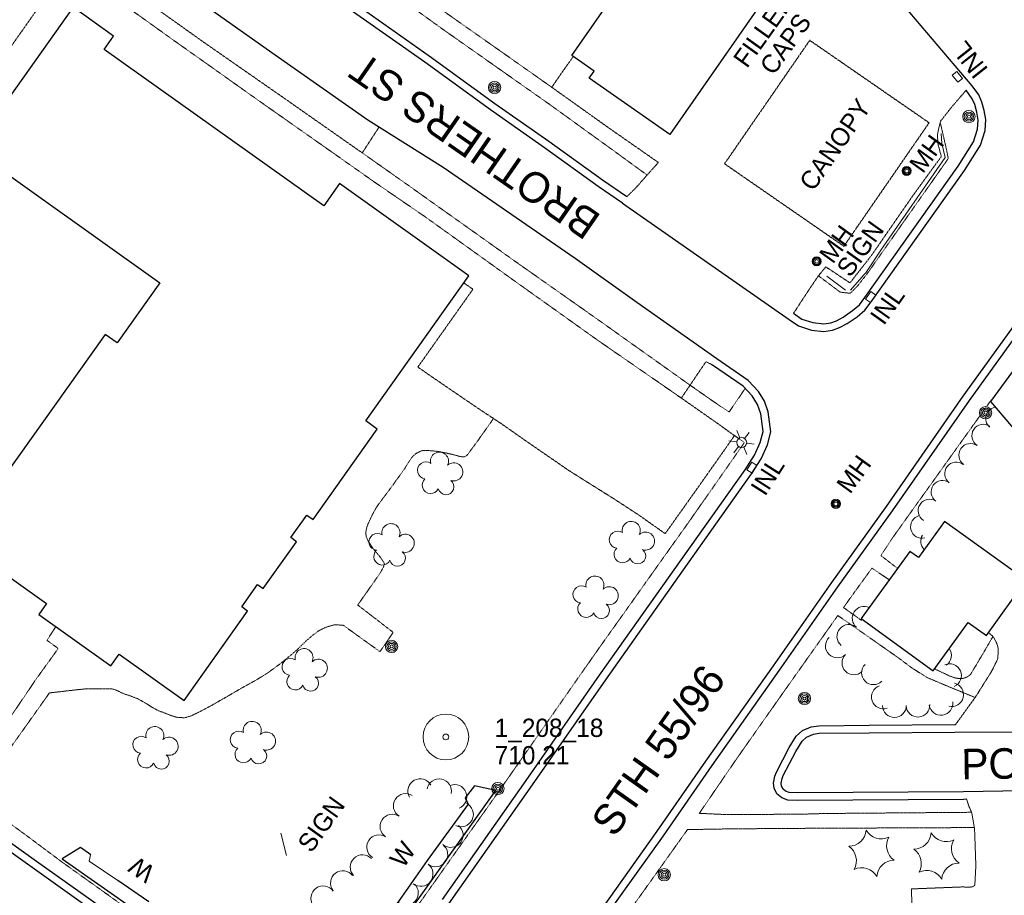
# Model space of a CAD drawing. Extents: x 863487 to 870045, y 569252 to 575761.
# Tile 4 of 66: x 864208 to 864532, y 570430 to 570718. Entities that reach past the tile are written whole.
import ezdxf
from ezdxf.enums import TextEntityAlignment as Align

# ---------------------------------------------------------------- set-up
doc = ezdxf.new("R2010")
doc.units = 0
doc.header["$LTSCALE"] = 0.005
doc.header["$MEASUREMENT"] = 0
doc.linetypes.add('DGN Style 3', pattern=[37.5, 25, -12.5])
doc.linetypes.add('DGN Style 5', pattern=[20, 10, -10])
for name, color, linetype, lineweight in [('E_BLD_Name', 241, 'Continuous', 15), ('E_DRN_Grate', 5, 'Continuous', 15), ('E_DWY', 2, 'DGN Style 3', 15), ('E_LAND_Vegetation', 3, 'Continuous', 15), ('E_MAP_Limits', 3, 'DGN Style 3', 15), ('E_MAP_PassPoints', 40, 'Continuous', 15), ('E_MISCPROP', 30, 'Continuous', 15), ('E_MISCPROP_HvyDash', 241, 'DGN Style 3', 25), ('E_MISCPROP_HvyLine', 241, 'Continuous', 25), ('E_MISCPROP_Railing', 30, 'Continuous', 15), ('E_PATH_Sidewalk', 2, 'DGN Style 5', 15), ('E_RDWY', 21, 'Continuous', 25), ('E_RDWY_Name', 21, 'Continuous', 15), ('E_WAL', 40, 'Continuous', 25)]:
    doc.layers.add(name, color=color, linetype=linetype, lineweight=lineweight)
doc.styles.add('Style-IGR_FONT_0', font='IGR_FONT_0.shx')
doc.styles.add('Style-IGR_FONT_1', font='IGR_FONT_1.shx')

# ---------------------------------------------------------------- blocks, each defined once
blk = doc.blocks.new('PP')
at = {"layer": 'E_MAP_PassPoints', "color": 40, "linetype": 'Continuous', "lineweight": 0}
for radius in [7.5, 0.96]:
    blk.add_circle((0, 0), radius, dxfattribs=at)
blk = doc.blocks.new('CANOPY')
at = {"layer": 'E_BLD_Name', "color": 241, "linetype": 'Continuous', "lineweight": 0, "style": 'Style-IGR_FONT_0'}
blk.add_text('CANOPY', height=6, rotation=359.9999, dxfattribs=at).set_placement((2.65, -3.19))
blk = doc.blocks.new('WAL')
at = {"layer": 'E_MISCPROP_Railing', "color": 40, "linetype": 'Continuous', "lineweight": 0, "style": 'Style-IGR_FONT_0'}
blk.add_text('W', height=6, rotation=359.9999, dxfattribs=at).set_placement((-2.27, -0.34), align=Align.MIDDLE_LEFT)
blk = doc.blocks.new('WAL_1')
at = {"layer": 'E_MISCPROP_Railing', "color": 40, "linetype": 'Continuous', "lineweight": 0, "style": 'Style-IGR_FONT_0'}
blk.add_text('W', height=6, rotation=0, dxfattribs=at).set_placement((-2.27, -0.34), align=Align.MIDDLE_LEFT)
blk = doc.blocks.new('INLT')
at = {"layer": 'E_MISCPROP_Railing', "color": 40, "linetype": 'Continuous', "lineweight": 0, "flags": 128}
blk.add_lwpolyline([(3, -2), (3, 0), (0, 0), (0, -2), (3, -2)], dxfattribs=at)
blk = doc.blocks.new('INL_8')
at = {"layer": 'E_MISCPROP_Railing', "color": 40, "linetype": 'Continuous', "lineweight": 0, "style": 'Style-IGR_FONT_0'}
blk.add_text('INL', height=6, rotation=359.9999, dxfattribs=at).set_placement((-5.74, -3.01))
blk = doc.blocks.new('INL_9')
at = {"layer": 'E_MISCPROP_Railing', "color": 40, "linetype": 'Continuous', "lineweight": 0, "style": 'Style-IGR_FONT_0'}
blk.add_text('INL', height=6, rotation=0, dxfattribs=at).set_placement((-5.74, -3.01))
blk = doc.blocks.new('INL_10')
at = {"layer": 'E_MISCPROP_Railing', "color": 40, "linetype": 'Continuous', "lineweight": 0, "style": 'Style-IGR_FONT_0'}
blk.add_text('INL', height=6, rotation=0, dxfattribs=at).set_placement((-5.74, -3.01))
blk = doc.blocks.new('MHO')
at = {"layer": 'E_DRN_Grate', "color": 20, "linetype": 'Continuous', "lineweight": 0}
for centre, radius in [((0.06, 0.01), 1.5), ((0.07, 0.01), 1.22), ((0.06, 0), 0.968), ((0.03, -0.01), 0.605)]:
    blk.add_circle(centre, radius, dxfattribs=at)
blk = doc.blocks.new('POLE')
at = {"layer": 'E_MISCPROP', "color": 20, "linetype": 'Continuous', "lineweight": 0}
for centre, radius in [((-0.01, 0.02), 2.02), ((-0.01, 0.03), 1.52), ((0, -0.01), 1.01), ((0, 0), 0.502)]:
    blk.add_circle(centre, radius, dxfattribs=at)
blk = doc.blocks.new('POLE_1')
at = {"layer": 'E_MISCPROP', "color": 20, "linetype": 'Continuous', "lineweight": 0}
for centre, radius in [((-0.01, 0.02), 2.02), ((-0.01, 0.03), 1.52), ((0, -0.01), 1.01), ((0, 0), 0.502)]:
    blk.add_circle(centre, radius, dxfattribs=at)
blk = doc.blocks.new('LTP_1')
at = {"layer": 'E_MISCPROP', "color": 20, "linetype": 'Continuous', "lineweight": 0}
for p, q in [((-0.8, 1.43), (-2, 3.73)), ((0.9, 1.42), (2.27, 3.65)), ((-1.63, 0.07), (-4.24, 0.14)), ((-0.88, -1.42), (-2.24, -3.61)), ((0.76, -1.47), (2, -3.65)), ((1.64, -0.02), (4.16, -0.09))]:
    blk.add_line(p, q, dxfattribs=at)
blk.add_circle((0, 0), 1.64, dxfattribs=at)
blk = doc.blocks.new('SIGN')
at = {"layer": 'E_MISCPROP', "color": 20, "linetype": 'Continuous', "lineweight": 0, "style": 'Style-IGR_FONT_0'}
blk.add_text('SIGN', height=6, rotation=0.0001, dxfattribs=at).set_placement((-9.6, -0.01), align=Align.MIDDLE_LEFT)
blk = doc.blocks.new('FILLER')
at = {"layer": 'E_DRN_Grate', "color": 20, "linetype": 'Continuous', "lineweight": 0, "style": 'Style-IGR_FONT_0'}
for s, p in [('FILLER', (-0.5, 4.42)), ('CAPS', (-0.05, -4.02))]:
    blk.add_text(s, height=6, rotation=0.0001, dxfattribs=at).set_placement(p, align=Align.MIDDLE_CENTER)
blk = doc.blocks.new('TREE')
at = {"layer": 'E_LAND_Vegetation', "color": 93, "linetype": 'Continuous', "lineweight": 0}
for centre, radius, start, end in [((-1.47, 4.28), 2.78, 1.3946, 209.1676), ((3.57, 2.42), 2.97, 278.4237, 139.6576), ((-4.47, 0.2), 2.78, 78.0716, 279.0827), ((-2.01, -4.2), 2.61, 140.7798, 358.7124), ((3.46, -3.43), 2.97, 196.0746, 79.0478)]:
    blk.add_arc(centre, radius, start, end, dxfattribs=at)
blk = doc.blocks.new('PINEL')
at = {"layer": 'E_LAND_Vegetation', "color": 93, "linetype": 'Continuous', "lineweight": 0}
for centre, start, end in [((-8.14, 7.32), 275.2113, 0.9763), ((2.26, 10.71), 215.2113, 300.9763), ((10.41, 3.41), 155.2113, 240.9763), ((-10.4, -3.39), 335.2113, 60.9763), ((8.15, -7.3), 95.2114, 180.9763), ((-2.25, -10.7), 35.2113, 120.9763)]:
    blk.add_arc(centre, 5.72, start, end, dxfattribs=at)

msp = doc.modelspace()

# ---------------------------------------------------------------- linework, layer by layer
at = {"layer": 'E_DWY', "color": 51, "linetype": 'DGN Style 3', "flags": 128}
for points in [[(864227.32, 570739.75), (864239.46, 570731.2), (864267.94, 570710.9), (864296.21, 570691.22), (864320.83, 570673.98), (864326.32, 570682.37)], [(864407.66, 570659.58), (864410.78, 570662.67), (864414.5, 570666.91), (864418.02, 570670.83), (864401.26, 570682.51), (864383.03, 570695.51), (864386.53, 570700.59), (864390.08, 570705.57)], [(864462.4, 570621.38), (864467.7, 570629.47), (864470.45, 570633.51), (864472.97, 570636.6), (864480.91, 570631.32), (864487.99, 570640.39), (864501.56, 570659.98), (864510.88, 570672.78), (864509.81, 570676.84), (864509.58, 570679.75), (864510.04, 570682.13), (864510.62, 570684.37), (864514.06, 570688.75), (864518.99, 570694.5)], [(864339.09, 570603.71), (864357.16, 570629.24), (864354.18, 570631.31)], [(864339.09, 570603.71), (864343.32, 570600.76), (864359.17, 570589.95), (864366.62, 570585.05), (864373.98, 570579.88), (864388.59, 570569.8), (864404.15, 570560.03), (864411.79, 570555.04), (864420.25, 570549.06), (864431.17, 570564.42), (864442.15, 570579.99), (864442.93, 570581.25), (864438.13, 570584.73), (864425.56, 570593.54), (864430.24, 570600.48), (864433.65, 570605.49), (864435.78, 570604.37)], [(864515.54, 570486.41), (864522.14, 570495.54), (864527.39, 570503.91), (864529.43, 570508.02), (864529.56, 570511.35), (864529.19, 570512.84), (864528.5, 570514.17), (864527.9, 570515.32), (864526.35, 570516.58)], [(864519.16, 570461.92), (864519.96, 570459.57), (864520.87, 570457.53), (864521.79, 570452.14), (864522.21, 570440.16), (864521.88, 570433.88), (864521.65, 570433.49), (864521.21, 570433.23), (864520.3, 570433.08), (864517.82, 570433.16), (864501.12, 570432.51), (864501.22, 570422.63), (864501.15, 570401.79), (864501.48, 570377.07), (864501, 570372.66), (864502.32, 570368.2), (864497.51, 570366.69), (864490.59, 570363.81), (864483.91, 570359.95), (864480.79, 570357.68), (864479.36, 570356.54), (864478.09, 570355.17)]]:
    msp.add_lwpolyline(points, dxfattribs=at)
at = {"layer": 'E_LAND_Vegetation', "color": 93, "linetype": 'Continuous'}
for centre, radius, start, end in [((864529.22, 570586.81), 3.78, 98.0369, 227.9154), ((864524.67, 570581.16), 3.78, 56.6507, 236.6354), ((864520.42, 570574.84), 3.78, 55.1104, 235.0951), ((864515.76, 570568.75), 3.78, 52.24, 232.2247), ((864511.29, 570562.75), 3.78, 54.5156, 234.5003), ((864507.05, 570556.59), 3.78, 56.9822, 236.9669), ((864504.56, 570551.31), 3.78, 104.2367, 284.2213), ((864507.91, 570546.61), 3.78, 147.9074, 226.2166), ((864485.55, 570521.3), 3.89, 64.5805, 229.6418), ((864480.51, 570515.37), 3.89, 49.6571, 229.6418), ((864476.75, 570512.22), 3.89, 134.2233, 314.208), ((864510.31, 570509.1), 3.89, 304.4284, 35.2549), ((864482.18, 570506.64), 3.89, 134.2233, 314.208), ((864488.6, 570503.42), 3.89, 134.948, 314.9327), ((864513.58, 570502.48), 3.89, 293.7602, 113.7449), ((864491.86, 570495.49), 3.89, 109.1381, 289.1228), ((864514.26, 570496.2), 3.89, 256.4055, 76.3902), ((864495.5, 570492.65), 3.89, 180.2026, 0.1873), ((864503.19, 570492.79), 3.89, 182.9355, 2.9202), ((864510.76, 570493.39), 3.89, 188.1523, 8.137), ((864339.85, 570464.61), 4.03, 28.8817, 208.8664), ((864346.09, 570464.55), 4.03, 349.1991, 169.1838), ((864351.12, 570462.74), 4.03, 291.4606, 111.4453), ((864335.09, 570459.77), 4.03, 57.1695, 237.1541), ((864353.27, 570456.95), 4.03, 244.5185, 64.5032), ((864330.71, 570452.99), 4.03, 57.1695, 237.1541), ((864349.91, 570450.17), 4.03, 231.4612, 51.4458), ((864326.34, 570446.22), 4.03, 57.1695, 237.1541), ((864344.86, 570443.81), 4.03, 233.0506, 53.0352), ((864320.92, 570439.67), 4.03, 43.5939, 223.5785), ((864340.02, 570437.4), 4.03, 232.2929, 52.2776), ((864314.47, 570434.44), 4.03, 36.9246, 216.9092), ((864308.04, 570429.48), 4.03, 35.2825, 215.2672), ((864335.21, 570431.2), 4.03, 226.4502, 46.4349)]:
    msp.add_arc(centre, radius, start, end, dxfattribs=at)
at = {"layer": 'E_MAP_Limits', "color": 73, "linetype": 'DGN Style 3', "flags": 128}
msp.add_lwpolyline([(863882.77, 570252.74), (864068.43, 570514.49), (864180.3, 570672.98), (864329.58, 570884.96), (864428.23, 571024.69)], dxfattribs=at)
at = {"layer": 'E_MISCPROP', "color": 20, "linetype": 'Continuous'}
for p, q in [((864479.48, 570628.99), (864473.34, 570633.54)), ((864296, 570443.52), (864294.07, 570450.82))]:
    msp.add_line(p, q, dxfattribs=at)
at = {"layer": 'E_MISCPROP_HvyDash', "color": 241, "linetype": 'DGN Style 3', "flags": 128}
msp.add_lwpolyline([(864467.68, 570710.9), (864439.73, 570670.42), (864478.91, 570643.36), (864506.87, 570683.84)], close=True, dxfattribs=at)
at = {"layer": 'E_MISCPROP_HvyLine', "color": 241, "linetype": 'Continuous', "flags": 128}
for points in [[(864451.96, 570723.36), (864421.79, 570680.05), (864395.33, 570698.48), (864396.95, 570700.79), (864389.63, 570705.88), (864418.2, 570746.88)], [(864554.08, 570633.79), (864585.42, 570596.31), (864584.65, 570595.68), (864594.79, 570583.47), (864577.33, 570568.54), (864561.73, 570588.35), (864547.85, 570568.16), (864527.14, 570592.37), (864541.6, 570612.14), (864540.01, 570614.21), (864546.01, 570625.2)], [(864538.74, 570533.75), (864511.95, 570553.09), (864503.36, 570541.2), (864500.53, 570543.25), (864484.59, 570521.18), (864508.25, 570504.09), (864519.69, 570519.93), (864525.65, 570515.62)]]:
    msp.add_lwpolyline(points, close=True, dxfattribs=at)
msp.add_lwpolyline([(864192.28, 570543.82), (864217.18, 570526.11), (864214.66, 570522.57), (864238.32, 570505.74), (864241.02, 570509.54), (864262.37, 570494.35), (864283.23, 570523.67), (864281.3, 570525.04), (864286.5, 570532.35), (864288.35, 570531.03), (864299.29, 570546.4), (864297.39, 570547.75), (864302.66, 570555.17), (864304.68, 570553.74), (864325.75, 570583.36), (864321.98, 570586.04), (864355.86, 570633.68), (864313.4, 570663.89), (864308.2, 570656.59), (864236.09, 570707.88), (864239.25, 570712.32), (864225.96, 570721.77), (864192.81, 570675.17), (864254.44, 570631.33), (864240.43, 570611.63), (864236.46, 570614.45), (864203.52, 570568.15)], dxfattribs=at)
at = {"layer": 'E_MISCPROP_Railing', "color": 40, "linetype": 'Continuous', "flags": 128}
for points in [[(864510.79, 570680.3), (864511.07, 570677.09), (864512.16, 570672.48), (864491.06, 570642.06), (864487.15, 570636.27), (864486.09, 570634.63), (864485.5, 570633.93), (864484.82, 570633.2), (864481.1, 570628.98)], [(864240.59, 570435.25), (864231.25, 570441.61), (864231.71, 570443.73)]]:
    msp.add_lwpolyline(points, dxfattribs=at)
at = {"layer": 'E_PATH_Sidewalk', "color": 51, "linetype": 'DGN Style 5', "flags": 128}
for points in [[(864295.85, 570750.92), (864314.91, 570737.69), (864327.18, 570729.01), (864347.67, 570714.25), (864367.26, 570700.47), (864382.16, 570690), (864403.35, 570674.69), (864414.31, 570666.71)], [(864383.07, 570695.48), (864338.58, 570726.78), (864330.12, 570732.53), (864331.81, 570735.23), (864338.4, 570744.37), (864336.25, 570745.94), (864334.73, 570747.16)], [(864224.31, 570735.48), (864236.5, 570726.97), (864257.64, 570711.85), (864283.75, 570693.32), (864325.1, 570664.22), (864341.6, 570652.93), (864369.95, 570632.59), (864397.92, 570612.65), (864425.56, 570593.54)], [(864470.55, 570633.64), (864477.66, 570628.32), (864479.13, 570628.1), (864481.03, 570627.93), (864483.43, 570630.37), (864486.58, 570634.4), (864513.16, 570672.12), (864512.31, 570676.25), (864510.52, 570683.98)], [(864446.52, 570596.69), (864441.23, 570588.96), (864436.47, 570592.15), (864428.42, 570597.77), (864399.52, 570618.33), (864371.1, 570638.34), (864336.75, 570662.76), (864320.83, 570673.98)], [(864527.26, 570592.92), (864508.58, 570566.83), (864495.28, 570548.27), (864491.04, 570541.88), (864496.5, 570537.67)], [(864363.92, 570586.82), (864358.61, 570579.32), (864355.21, 570574.74), (864354.24, 570574.22), (864352.92, 570574.38), (864350.36, 570575.07), (864347.9, 570575.61), (864345.79, 570576.02), (864343.72, 570576.24), (864341.93, 570576.37), (864340.25, 570576.25), (864338.5, 570575.37), (864337.33, 570574.33), (864336.66, 570573.45), (864335.66, 570571.87), (864334.83, 570570.52), (864333.59, 570568.71), (864331.94, 570566.48), (864330.68, 570564.7), (864329.39, 570562.97), (864327.66, 570560.67), (864326.35, 570558.89), (864325.45, 570557.59), (864324.99, 570556.81), (864324.19, 570555.33), (864323.22, 570553.29), (864322.74, 570552.25), (864322.31, 570551.07), (864321.98, 570549.39), (864322.14, 570548.09), (864322.79, 570546.6), (864323.91, 570544.84), (864324.65, 570543.86), (864325.52, 570542.79), (864326.4, 570541.8), (864327.11, 570540.84), (864327.68, 570540.02), (864328.09, 570539.25), (864327.85, 570538.14), (864327.36, 570537.3), (864326.69, 570536.08), (864319.36, 570525.65), (864330.99, 570516.68), (864326.67, 570510.35), (864314.6, 570519), (864311.82, 570519.2), (864310.23, 570518.75), (864308.69, 570518.26), (864306.75, 570517.32), (864304.75, 570515.86), (864302.39, 570513.85), (864300.34, 570511.81), (864298.99, 570510.57), (864297.25, 570509.08), (864295.15, 570507.38), (864293.65, 570506.17), (864291.35, 570504.48), (864289.27, 570503), (864286.28, 570501.2), (864283.82, 570499.81), (864281.58, 570498.58), (864279.38, 570497.31), (864276.84, 570495.82), (864274.14, 570494.29), (864271.86, 570492.96), (864269.64, 570491.77), (864267.61, 570490.69), (864264.7, 570489.29), (864262.55, 570488.64), (864259.91, 570488.82), (864257.82, 570489.49), (864256.17, 570490.17), (864254.04, 570490.93), (864251.98, 570492.03), (864250.12, 570493.22), (864247.4, 570494.78), (864245.2, 570495.67), (864242.78, 570496.47), (864241.81, 570496.88), (864240.46, 570497.59), (864239.53, 570497.89), (864238.67, 570498.17), (864230.19, 570498.18), (864218.18, 570496.82), (864213.74, 570490.55), (864206.2, 570479.95), (864199.85, 570470.75), (864197.14, 570467.02), (864194.03, 570462.18), (864210.08, 570450.44), (864222.49, 570441.2), (864266.72, 570409.6), (864289.46, 570393.76), (864319.4, 570399.35), (864366.1, 570465.15), (864397.93, 570510.64), (864428.04, 570552.94), (864446.3, 570579), (864442.87, 570581.3)], [(864085.99, 570539.38), (864112.88, 570520.06), (864136.71, 570502.94), (864189.1, 570465.44), (864193.55, 570471.6), (864207.48, 570492), (864213.83, 570501.35), (864221.06, 570511.39), (864217.39, 570514.05), (864220.28, 570518.56)], [(864493.78, 570533.91), (864488.12, 570537.74), (864481.91, 570529.22), (864478.78, 570524.82)], [(864478.78, 570524.82), (864484.71, 570520.6)], [(864476.91, 570522.19), (864461.94, 570501.1), (864444.02, 570475.66), (864431.45, 570457.31), (864438.96, 570456.96), (864451.75, 570456.94), (864467.33, 570457.09), (864472.32, 570457.25), (864520.82, 570457.65)], [(864476.91, 570522.19), (864481.82, 570518.8), (864491.75, 570511.85), (864496.79, 570508.31), (864501.37, 570504.89), (864506.42, 570501.76), (864513.56, 570498.76), (864521.97, 570495.3)], [(864527.83, 570515.37), (864525.02, 570510.49), (864520.44, 570502.83), (864519.7, 570502.26), (864519.08, 570501.95), (864518.41, 570501.68), (864517.84, 570501.55), (864517.09, 570501.49), (864516.16, 570501.6), (864515.3, 570501.76), (864514.59, 570502), (864513.99, 570502.25), (864513.61, 570502.36), (864510.93, 570503.64), (864508.67, 570504.67)], [(864427.58, 570451.97), (864441.29, 570452.21), (864462.9, 570452.37), (864472.57, 570452.42), (864521.71, 570452.64)], [(864427.58, 570451.97), (864403.8, 570418.67), (864395.98, 570407.68), (864392.39, 570402.2), (864389, 570396.01), (864385.68, 570389.12), (864382.79, 570381.35), (864381.09, 570373.24), (864379.9, 570365.23), (864379.96, 570358.37), (864380.4, 570350.61), (864381.12, 570345.56), (864383.77, 570338.95), (864386.78, 570333.87), (864390.47, 570328.52), (864394.9, 570322.3), (864400.85, 570315.58), (864406.04, 570309.65), (864411.62, 570303.44), (864417.7, 570296.09), (864424.27, 570302.74), (864456.52, 570339.53), (864457.77, 570345.24)]]:
    msp.add_lwpolyline(points, dxfattribs=at)
at = {"layer": 'E_RDWY', "color": 21, "linetype": 'Continuous', "flags": 128}
for points in [[(864406.24, 570657.52), (864398.3, 570662.99), (864380.66, 570675.62), (864362.88, 570688.06), (864341.39, 570703.73), (864319.05, 570719.43), (864291.53, 570739.01), (864269.36, 570754.77), (864248.12, 570769.28)], [(864406.24, 570657.52), (864460.95, 570619.34), (864463.96, 570617.19), (864468.23, 570615.83), (864472.35, 570615.33), (864475.21, 570615.8), (864477.49, 570616.65), (864480, 570617.99), (864483.29, 570620.24), (864485.83, 570622.41), (864487.83, 570625.1), (864518.44, 570668.25), (864523.76, 570676.53), (864525.22, 570681.27), (864525.44, 570684.89), (864524.95, 570687.91), (864524.19, 570690.67), (864523.15, 570693.01), (864521.02, 570695.96), (864474.47, 570750.76)], [(864437.21, 570606.43), (864410.93, 570624.89), (864390.71, 570639.38), (864347.36, 570669.16), (864322.64, 570684.68), (864291.2, 570706.83), (864262.48, 570727.16), (864237.49, 570744.32), (864232.86, 570747.61)], [(864407.66, 570659.58), (864399.73, 570665.03), (864382.1, 570677.66), (864364.34, 570690.09), (864342.85, 570705.76), (864320.5, 570721.47), (864292.98, 570741.05), (864292.63, 570741.3)], [(864462.4, 570621.38), (864465.09, 570619.46), (864468.76, 570618.28), (864472.3, 570617.86), (864474.57, 570618.23), (864476.46, 570618.93), (864478.71, 570620.13), (864481.77, 570622.23), (864484, 570624.12), (864485.81, 570626.56), (864516.36, 570669.65), (864521.47, 570677.6), (864522.74, 570681.73), (864522.93, 570684.76), (864522.51, 570687.38), (864521.83, 570689.82), (864520.97, 570691.75), (864518.99, 570694.5)], [(864546.11, 570633.24), (864517.93, 570594.14), (864492.75, 570558.02), (864474.82, 570533.04), (864455.66, 570505.75), (864433.51, 570474.4), (864417.54, 570451.42), (864399.32, 570425.85)], [(864548.01, 570631.6), (864519.97, 570592.69), (864494.79, 570556.57), (864476.86, 570531.59), (864457.71, 570504.31), (864435.56, 570472.97), (864419.58, 570449.98), (864401.36, 570424.41)], [(864347.18, 570429.08), (864375.43, 570469.16), (864398.74, 570502.59), (864425.57, 570540.55), (864446.53, 570570.03), (864449.53, 570574.76), (864451.47, 570579.01), (864452.39, 570582.6), (864451.66, 570588.41), (864450.54, 570591.46), (864448.83, 570594.22), (864445.84, 570597.42), (864435.78, 570604.37)], [(864349.22, 570427.64), (864377.48, 570467.72), (864400.79, 570501.15), (864427.61, 570539.1), (864448.6, 570568.64), (864451.74, 570573.57), (864453.83, 570578.18), (864454.93, 570582.44), (864454.1, 570589.01), (864452.8, 570592.56), (864450.83, 570595.74), (864447.48, 570599.32), (864437.21, 570606.43)], [(864519.16, 570461.92), (864518.17, 570461.9), (864463.73, 570461.5), (864460.46, 570461.66), (864458.49, 570462.39), (864456.9, 570463.72), (864456.07, 570465.52), (864455.78, 570467.25), (864456.2, 570469.53), (864456.76, 570470.79), (864460.92, 570478.87), (864463.24, 570482.62), (864465.3, 570484.44), (864468.19, 570485.71), (864470.65, 570486.06), (864487.21, 570486.23), (864515.3, 570486.41), (864515.54, 570486.41)], [(864563.34, 570465.1), (864518.14, 570464.4), (864463.78, 570464), (864460.97, 570464.14), (864459.76, 570464.59), (864458.93, 570465.28), (864458.48, 570466.26), (864458.32, 570467.22), (864458.61, 570468.79), (864459.02, 570469.71), (864463.09, 570477.64), (864465.17, 570480.99), (864466.66, 570482.3), (864468.88, 570483.28), (864470.84, 570483.56), (864487.23, 570483.73), (864515.31, 570483.91), (864544.78, 570484.03)], [(864187.42, 570460.56), (864213.96, 570441.64), (864236.89, 570425.32)], [(864185.96, 570458.52), (864212.51, 570439.61), (864235.45, 570423.28)]]:
    msp.add_lwpolyline(points, dxfattribs=at)
at = {"layer": 'E_WAL', "flags": 128}
for points in [[(864325.7, 570410.19), (864364.69, 570464.77), (864357.71, 570466.38), (864354.67, 570462.4), (864355.56, 570460.33), (864342.11, 570441.86), (864326.81, 570419.99)], [(864231.72, 570443.72), (864228.39, 570446.09), (864222.37, 570442.43), (864246.82, 570425.26)], [(864250.83, 570428.23), (864240.59, 570435.25)]]:
    msp.add_lwpolyline(points, dxfattribs=at)

# ---------------------------------------------------------------- block references
at = {"layer": 'E_BLD_Name', "color": 241, "linetype": 'Continuous', "rotation": 55.37225889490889}
msp.add_blockref('CANOPY', (864464.7, 570660.69), dxfattribs=at)
at = {"layer": 'E_DRN_Grate', "color": 20, "linetype": 'Continuous', "rotation": 54.45106360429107}
msp.add_blockref('FILLER', (864456.47, 570712.12), dxfattribs=at)
at = {"layer": 'E_DRN_Grate', "color": 20, "linetype": 'Continuous', "xscale": 1.000001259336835, "yscale": 1.000001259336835, "zscale": 1.000001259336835, "rotation": 54.18606715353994}
for p in [(864499.5, 570667.98), (864469.94, 570638.33), (864476.23, 570558.8)]:
    msp.add_blockref('MHO', p, dxfattribs=at)
at = {"layer": 'E_LAND_Vegetation', "color": 93, "linetype": 'Continuous', "rotation": 54.45106360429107}
for p in [(864346.07, 570568.52), (864330.16, 570545.07), (864409.02, 570545.8), (864397.1, 570527.88), (864301.63, 570504.08), (864252.66, 570478.5), (864284.62, 570480.19)]:
    msp.add_blockref('TREE', p, dxfattribs=at)
at = {"layer": 'E_LAND_Vegetation', "color": 93, "linetype": 'Continuous', "xscale": 0.9999981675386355, "yscale": 0.9999981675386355, "zscale": 0.9999981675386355, "rotation": 54.869993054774}
for p in [(864487.97, 570444.2), (864509.27, 570443.28)]:
    msp.add_blockref('PINEL', p, dxfattribs=at)
at = {"layer": 'E_MAP_PassPoints', "color": 40, "linetype": 'Continuous'}
msp.add_blockref('PP', (864348.28, 570482.37), dxfattribs=at)
at = {"layer": 'E_MISCPROP', "color": 20, "linetype": 'Continuous', "rotation": 54.45106360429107}
for name, p in [('POLE_1', (864364.28, 570695.38)), ('POLE_1', (864519.94, 570685.86)), ('SIGN', (864484.14, 570642.4)), ('LTP_1', (864445.37, 570578.95)), ('POLE_1', (864330.51, 570512.05)), ('POLE_1', (864365.39, 570465.4)), ('SIGN', (864307.25, 570453.59))]:
    msp.add_blockref(name, p, dxfattribs=at)
at = {"layer": 'E_MISCPROP', "color": 20, "linetype": 'Continuous', "xscale": 1.000001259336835, "yscale": 1.000001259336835, "zscale": 1.000001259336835, "rotation": 54.18606715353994}
for p in [(864525.42, 570588.73), (864465.97, 570494.96), (864419.98, 570437.17)]:
    msp.add_blockref('POLE', p, dxfattribs=at)
at = {"layer": 'E_MISCPROP_Railing', "color": 40, "linetype": 'Continuous'}
for name, p, rotation in [('INL_8', (864520.6, 570704.07), 128.3495475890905), ('INLT', (864516, 570700.73), 308.3495475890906), ('INLT', (864450.37, 570571.41), 237.5458738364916), ('INL_10', (864453.56, 570567.52), 57.54587383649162)]:
    msp.add_blockref(name, p, dxfattribs=dict(at, rotation=rotation))
at = {"layer": 'E_MISCPROP_Railing', "color": 40, "linetype": 'Continuous', "xscale": 1.000002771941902, "yscale": 1.000002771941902, "zscale": 1.000002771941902}
for name, p, rotation in [('INL_9', (864492.86, 570623.53), 54.66243353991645), ('INLT', (864489.4, 570627.3), 234.6624335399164)]:
    msp.add_blockref(name, p, dxfattribs=dict(at, rotation=rotation))
at = {"layer": 'E_WAL', "xscale": 0.9999989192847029, "yscale": 0.9999989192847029, "zscale": 0.9999989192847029, "rotation": 54.67012619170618}
msp.add_blockref('WAL_1', (864332.94, 570442.8), dxfattribs=at)
at = {"layer": 'E_WAL', "rotation": 145.59694033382}
msp.add_blockref('WAL', (864249.49, 570437.68), dxfattribs=at)

# ---------------------------------------------------------------- texts
at = {"layer": 'E_DRN_Grate', "color": 20, "linetype": 'Continuous', "style": 'Style-IGR_FONT_1'}
for p in [(864502.42, 570668.67), (864472.86, 570639.02), (864478.51, 570563.55)]:
    msp.add_text('MH', height=6, rotation=54.1861, dxfattribs=at).set_placement(p, align=Align.MIDDLE_LEFT)
at = {"layer": 'E_MAP_PassPoints', "color": 40, "linetype": 'Continuous', "style": 'Style-IGR_FONT_0'}
for s, p in [('1_208_18', (864364.28, 570482.37)), ('710.21', (864364.28, 570473.37))]:
    msp.add_text(s, height=6, dxfattribs=at).set_placement(p)
at = {"layer": 'E_RDWY_Name', "color": 21, "linetype": 'Continuous', "style": 'Style-IGR_FONT_0'}
for s, rotation, width, p in [('BROTHERS ST', 145.3012, 0.999698, (864399.68, 570653.27)), ('STH 55/96', 54.7559, 0.999987, (864403.61, 570449.05)), ('PORLIER ST', 0.886, 0.999497, (864517.52, 570468.44))]:
    msp.add_text(s, height=10, rotation=rotation, dxfattribs=dict(at, width=width)).set_placement(p)

doc.saveas('drawing.dxf')
